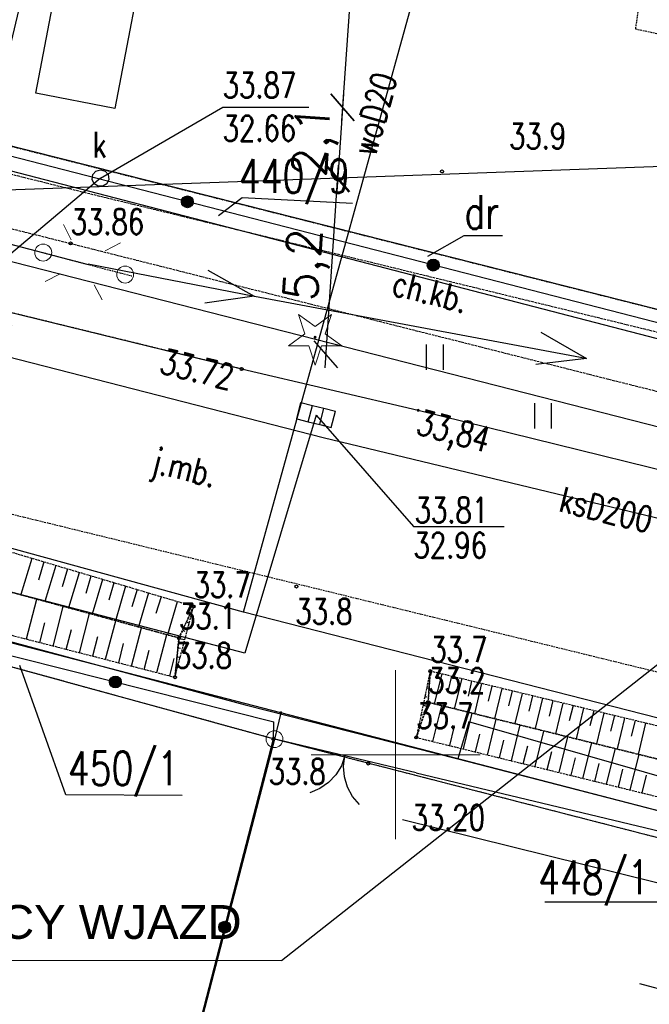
# Model space of a CAD drawing. Header units: inches. Extents: x 6268 to 12323, y 5221 to 42059.
# Tile 9 of 98: x 8095 to 8467, y 6208 to 6790. Entities that reach past the tile are written whole.
import ezdxf
from ezdxf.enums import TextEntityAlignment as Align

# ---------------------------------------------------------------- set-up
doc = ezdxf.new("R2010")
doc.units = ezdxf.units.IN
doc.header["$MEASUREMENT"] = 0
for name, pattern in [('1', [0]), ('2', [1.5, 1, -0.5]), ('423', [2, 1.5, -0.5]), ('424', [1.5, 1, -0.5]), ('9', [1.75, 1.25, -0.5]), ('901', [0])]:
    doc.linetypes.add(name, pattern=pattern)
doc.layers.get('Defpoints').update_dxf_attribs({"lineweight": 9})
for name, color, linetype in [('000_Inne__niezydentyfikowane_', 7, 'Continuous'), ('202-punkt_graniczny', 7, 'Continuous'), ('203-punkt_graniczny', 7, 'Continuous'), ('210-oznaczenie_konturu_uzytku_g', 7, 'Continuous'), ('211-numer_dzialki_ewidencyjnej', 7, 'Continuous'), ('218-kontur_uzytku_gruntowego', 7, 'Continuous'), ('219-dzialka_ewidencyjna', 7, 'Continuous'), ('brama', 7, 'Continuous'), ('chodnik', 7, 'Continuous'), ('chodnik-Atr17', 7, 'Continuous'), ('drzewo_iglaste', 7, 'Continuous'), ('inny_obiekt_zagospodarowania_te', 7, 'Continuous'), ('jezdnia', 7, 'Continuous'), ('jezdnia-Atr17', 7, 'Continuous'), ('kratka_sciekowa', 7, 'Continuous'), ('kraweznik', 7, 'Continuous'), ('latarnia', 7, 'Continuous'), ('obszar_utwardzony', 7, 'Continuous'), ('ogrodzenie_trwale', 7, 'Continuous'), ('osadnik__szambo', 7, 'Continuous'), ('pikieta_naturalna', 7, 'Continuous'), ('pikieta_naturalna-Atr2', 7, 'Continuous'), ('pikieta_sztuczna', 7, 'Continuous'), ('pikieta_sztuczna-Atr2', 7, 'Continuous'), ('przewod_elektroenergetyczny_nis', 7, 'Continuous'), ('przewod_elektroenergetyczny_pod', 7, 'Continuous'), ('przewod_gazowy', 7, 'Continuous'), ('przewod_kanalizacyjny', 7, 'Continuous'), ('przewod_kanalizacyjny-Atr1', 7, 'Continuous'), ('przewod_telekomunikacyjny_podzi', 7, 'Continuous'), ('przewod_wodociagowy', 7, 'Continuous'), ('przewod_wodociagowy-Atr1', 7, 'Continuous'), ('rzedna-Atr2', 7, 'Continuous'), ('rzedna-Atr3', 7, 'Continuous'), ('skarpa_nieumocniona', 7, 'Continuous'), ('trawnik', 7, 'Continuous'), ('wlaz_do_komory_lub_kanalu_-_okr', 7, 'Continuous')]:
    doc.layers.add(name, color=color, linetype=linetype)
doc.layers.add('opisy', color=7, linetype='Continuous', lineweight=20)
doc.styles.add('arial', font='arial.ttf', dxfattribs={"height": 1.7})
doc.styles.get("Standard").update_dxf_attribs({"font": 'txt.shx'})
doc.styles.add('STYL_ARIAL', font='simplex', dxfattribs={"width": 0.75, "oblique": 0.1})
doc.dimstyles.new('ISO-25', dxfattribs={"dimtxt": 13, "dimasz": 7, "dimexe": 1, "dimexo": 90, "dimgap": 2.5, "dimtad": 1, "dimdec": 0, "dimtxsty": 'Standard', "dimblk": 'ARCHTICK', "dimcen": 2.5, "dimdle": 8, "dimadec": 0, "dimazin": 0, "dimtfac": 1, "dimtdec": 0, "dimtmove": 1, "dimatfit": 3, "dimldrblk": 'ARCHTICK', "dimfxl": 2, "dimfxlon": 1, "dimarcsym": 0})

# ---------------------------------------------------------------- blocks, each defined once
blk = doc.blocks.new('202')
at = {"color": 0, "linetype": 'Continuous', "lineweight": 0}
blk.add_circle((0, 0), 0.25, dxfattribs=at)
blk = doc.blocks.new('203')
at = {"linetype": 'Continuous', "lineweight": 0}
h = blk.add_hatch(color=0, dxfattribs=at)
edge = h.paths.add_edge_path()
edge.add_arc((0, 0), 0.045, 0, 360)
blk = doc.blocks.new('US22')
at = {"color": 7}
blk.add_polyline3d([(0, 0.25, 0), (0.1352, 0.2103, 0), (0.2274, 0.1039, 0), (0.2475, -0.0356, 0), (0.1889, -0.1637, 0), (0.0704, -0.2399, 0), (-0.0704, -0.2399, 0), (-0.1889, -0.1637, 0), (-0.2475, -0.0356, 0), (-0.2274, 0.1039, 0), (-0.1352, 0.2103, 0), (0, 0.25, 0)], dxfattribs=at)
blk = doc.blocks.new('US05')
at = {"color": 7}
for points in [[(-0.525, 0.25, 0), (-0.175, 0.25, 0)], [(-0.525, -0.25, 0), (-0.525, 0.25, 0)], [(-0.175, 0.25, 0), (0.175, 0.25, 0)], [(-0.175, -0.25, 0), (-0.175, 0.25, 0)], [(0.175, 0.25, 0), (0.525, 0.25, 0)], [(0.175, -0.25, 0), (0.175, 0.25, 0)], [(0.525, -0.25, 0), (0.525, 0.25, 0)], [(-0.525, -0.25, 0), (-0.175, -0.25, 0)], [(-0.175, -0.25, 0), (0.175, -0.25, 0)], [(0.175, -0.25, 0), (0.525, -0.25, 0)]]:
    blk.add_polyline3d(points, dxfattribs=at)
blk = doc.blocks.new('OK02')
at = {"color": 7}
for points in [[(-0.75, 1.299, 0), (-0.4963, 1.1147, 0), (-0.2865, 0.8817, 0), (-0.1297, 0.6101, 0), (-0.0328, 0.3119, 0), (0, 0, 0)], [(0, 0, 0), (0.0328, 0.3119, 0), (0.1297, 0.6101, 0), (0.2865, 0.8817, 0), (0.4963, 1.1147, 0), (0.75, 1.299, 0)]]:
    blk.add_polyline3d(points, dxfattribs=at)
blk = doc.blocks.new('PW01')
at = {"color": 7}
blk.add_polyline3d([(0.045, 0, 0), (0.0318, -0.0318, 0), (0, -0.045, 0), (-0.0318, -0.0318, 0), (-0.045, 0, 0), (-0.0318, 0.0318, 0), (0, 0.045, 0), (0.0318, 0.0318, 0), (0.045, 0, 0)], dxfattribs=at)
blk = doc.blocks.new('921')
at = {"linetype": 'Continuous', "lineweight": 0}
h = blk.add_hatch(color=0, dxfattribs=at)
edge = h.paths.add_edge_path()
edge.add_arc((0, 0), 0.045, 0, 360)
at = {"color": 0, "linetype": 'Continuous', "lineweight": 0}
for p, q in [((-0.487, 0.671), (-0.301, 0.098)), ((0.001, 0.317), (-0.487, 0.671)), ((0.488, 0.67), (0.001, 0.317)), ((0.302, 0.097), (0.488, 0.67)), ((-0.301, 0.098), (-0.789, -0.256)), ((0.789, -0.257), (0.302, 0.097)), ((-0.789, -0.256), (-0.186, -0.256)), ((-0.186, -0.256), (0, -0.83)), ((0, -0.83), (0.187, -0.257)), ((0.187, -0.257), (0.789, -0.257))]:
    blk.add_line(p, q, dxfattribs=at)
blk = doc.blocks.new('510')
at = {"color": 0, "linetype": 'Continuous', "lineweight": 0}
blk.add_circle((0, 0), 0.25, dxfattribs=at)
blk = doc.blocks.new('515')
at = {"color": 0, "linetype": 'Continuous', "lineweight": 13}
for p, q in [((0, 0.75), (0, 1.25)), ((-1.25, 0), (-0.75, 0)), ((0.75, 0), (1.25, 0)), ((0, -1.25), (0, -0.75))]:
    blk.add_line(p, q, dxfattribs=at)
blk = doc.blocks.new('TU04')
at = {"color": 7}
for points in [[(0, 0, 0), (0, 0.75, 0)], [(0.5, 0, 0), (0.5, 0.75, 0)]]:
    blk.add_polyline3d(points, dxfattribs=at)
blk = doc.blocks.new('801')
at = {"linetype": 'Continuous', "lineweight": 13}
h = blk.add_hatch(color=0, dxfattribs=at)
edge = h.paths.add_edge_path()
edge.add_arc((0, 0), 0.045, 0, 360)
blk = doc.blocks.new('_Oblique')
at = {"color": 0, "linetype": 'ByBlock', "lineweight": -2}
blk.add_line((-0.5, -0.5), (0.5, 0.5), dxfattribs=at)
blk = doc.blocks.new('*D1500')
at = {"color": 0, "lineweight": -2}
blk.add_line((8055.14, 6497.7), (8086.44, 6625.54), dxfattribs=at)
at = {"layer": 'Defpoints', "color": 0}
for p in [(8084.54, 6617.77), (8099.22, 6614.18), (8071.72, 6501.88)]:
    blk.add_point(p, dxfattribs=at)
at = {"color": 0, "lineweight": -2, "xscale": 15, "yscale": 15, "zscale": 15}
for p, rotation in [((8084.54, 6617.77), 76.24142894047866), ((8057.04, 6505.47), 256.2414289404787)]:
    blk.add_blockref('_Oblique', p, dxfattribs=dict(at, rotation=rotation))
at = {"color": 0, "insert": (8057.03, 6564.99), "char_height": 20, "attachment_point": 5, "rotation": 76.24143}
blk.add_mtext('5,5', dxfattribs=at)
blk = doc.blocks.new('_ArchTick')
at = {"color": 0, "linetype": 'ByBlock', "const_width": 0.15}
blk.add_lwpolyline([(-0.5, -0.5), (0.5, 0.5)], dxfattribs=at)
blk = doc.blocks.new('*D1501')
at = {"color": 0, "lineweight": -2}
blk.add_line((7358.62, 6662.93), (8692.21, 6710.98), dxfattribs=at)
at = {"layer": 'Defpoints', "color": 0}
for p in [(8684.22, 6710.69), (8684.22, 6710.65), (7366.62, 6663.18)]:
    blk.add_point(p, dxfattribs=at)
at = {"color": 0, "lineweight": -2, "xscale": 15, "yscale": 15, "zscale": 15}
for p, rotation in [((8684.22, 6710.69), 2.06323437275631), ((7366.62, 6663.22), 182.0632343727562)]:
    blk.add_blockref('_Oblique', p, dxfattribs=dict(at, rotation=rotation))
at = {"color": 0, "insert": (8024.91, 6701.11), "char_height": 20, "attachment_point": 5, "rotation": 2.06323}
blk.add_mtext('67,0', dxfattribs=at)
blk = doc.blocks.new('*D1502')
at = {"color": 0, "lineweight": -2}
blk.add_line((8307.99, 7068.37), (8284.87, 6729.95), dxfattribs=at)
at = {"layer": 'Defpoints', "color": 0}
for p in [(8706.46, 7033.12), (8285.42, 6737.94), (8684.43, 6710.67)]:
    blk.add_point(p, dxfattribs=at)
at = {"color": 0, "lineweight": -2, "xscale": 15, "yscale": 15, "zscale": 15}
for p, rotation in [((8307.45, 7060.38), 86.09152661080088), ((8285.42, 6737.94), 266.0915266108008)]:
    blk.add_blockref('_Oblique', p, dxfattribs=dict(at, rotation=rotation))
at = {"color": 0, "insert": (8282.3, 6900.13), "char_height": 20, "attachment_point": 5, "rotation": 86.09153}
blk.add_mtext('16,03', dxfattribs=at)
blk = doc.blocks.new('*D1503')
at = {"color": 0, "lineweight": -2}
blk.add_line((8285.96, 6745.92), (8282.01, 6688.05), dxfattribs=at)
at = {"layer": 'Defpoints', "color": 0}
for p in [(8826.9, 6700.94), (8282.55, 6696.03), (8824.03, 6659.04)]:
    blk.add_point(p, dxfattribs=at)
at = {"color": 0, "lineweight": -2, "xscale": 15, "yscale": 15, "zscale": 15}
for p, rotation in [((8285.42, 6737.94), 86.09152661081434), ((8282.55, 6696.03), 266.0915266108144)]:
    blk.add_blockref('_Oblique', p, dxfattribs=dict(at, rotation=rotation))
at = {"color": 0, "insert": (8269.85, 6717.95), "char_height": 20, "attachment_point": 5, "rotation": 86.09153}
blk.add_mtext('2,1', dxfattribs=at)
blk = doc.blocks.new('*D1504')
at = {"color": 0, "lineweight": -2}
blk.add_line((8282.95, 6703.63), (8274.89, 6583.95), dxfattribs=at)
at = {"layer": 'Defpoints', "color": 0}
for p in [(8681.67, 6668.76), (8275.43, 6591.94), (8674.68, 6565.05)]:
    blk.add_point(p, dxfattribs=at)
at = {"color": 0, "lineweight": -2, "xscale": 15, "yscale": 15, "zscale": 15}
for p, rotation in [((8282.42, 6695.65), 86.14749414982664), ((8275.43, 6591.94), 266.1474941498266)]:
    blk.add_blockref('_Oblique', p, dxfattribs=dict(at, rotation=rotation))
at = {"color": 0, "insert": (8264.79, 6644.75), "char_height": 20, "attachment_point": 5, "rotation": 86.14749}
blk.add_mtext('5,2', dxfattribs=at)
blk = doc.blocks.new('*D1520')
at = {"color": 0, "lineweight": -2}
for p, q in [((8597.1, 6733.75), (8683.13, 6710.94)), ((8545.77, 6189.05), (8686.15, 6718.42)), ((8460.83, 6219.85), (8546.85, 6197.04))]:
    blk.add_line(p, q, dxfattribs=at)
at = {"layer": 'Defpoints', "color": 0}
for p in [(8684.1, 6710.68), (8684.1, 6710.68), (8547.82, 6196.78)]:
    blk.add_point(p, dxfattribs=at)
at = {"color": 0, "lineweight": -2}
for p, xscale, yscale, zscale, rotation in [((8684.1, 6710.68), 15.00000000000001, 15.00000000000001, 15.00000000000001, 75.14792138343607), ((8547.82, 6196.78), 14.99999999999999, 15, 15, 255.1479213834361)]:
    blk.add_blockref('_Oblique', p, dxfattribs=dict(at, xscale=xscale, yscale=yscale, zscale=zscale, rotation=rotation))
at = {"color": 0, "insert": (8602.27, 6457.36), "char_height": 20, "attachment_point": 5, "rotation": 75.14792}
blk.add_mtext('26,58', dxfattribs=at)

msp = doc.modelspace()

# ---------------------------------------------------------------- linework, layer by layer
msp.add_line((8249.278, 6233.475), (8628.985, 6532.659))
at = {"color": 7, "lineweight": 0}
msp.add_line((7937.89, 6233.475), (8249.278, 6233.475), dxfattribs=at)
at = {"layer": '000_Inne__niezydentyfikowane_', "color": 7}
for points in [[(8101.819, 6471.182, 0), (8095.419, 6449.782, 0)], [(8109.019, 6469.182, 0), (8105.819, 6458.382, 0)], [(8116.019, 6466.982, 0), (8109.619, 6445.782, 0)], [(8123.019, 6464.982, 0), (8119.819, 6454.382, 0)], [(8129.819, 6462.782, 0), (8123.619, 6441.982, 0)], [(8136.819, 6460.782, 0), (8133.819, 6450.382, 0)], [(8143.619, 6458.782, 0), (8137.619, 6438.182, 0)], [(8150.419, 6456.782, 0), (8147.419, 6446.582, 0)], [(8157.219, 6454.782, 0), (8151.219, 6434.382, 0)], [(8164.019, 6452.782, 0), (8161.019, 6442.582, 0)], [(8170.819, 6450.782, 0), (8164.819, 6430.782, 0)], [(8098.819, 6423.582, 0), (8104.819, 6447.182, 0)], [(8178.219, 6448.582, 0), (8175.219, 6438.582, 0)], [(8187.819, 6445.582, 0), (8182.019, 6425.982, 0)], [(8114.419, 6419.382, 0), (8120.419, 6442.782, 0)], [(8130.019, 6415.382, 0), (8136.019, 6438.582, 0)], [(8106.619, 6421.582, 0), (8109.619, 6433.182, 0)], [(8145.419, 6411.582, 0), (8151.419, 6434.382, 0)], [(8193.219, 6433.782, 0), (8194.819, 6432.982, 0)], [(8122.219, 6417.382, 0), (8125.219, 6429.182, 0)], [(8160.819, 6407.582, 0), (8166.619, 6430.182, 0)], [(8175.819, 6403.782, 0), (8181.619, 6426.182, 0)], [(8191.019, 6428.782, 0), (8192.219, 6428.182, 0)], [(8137.819, 6413.582, 0), (8140.819, 6424.982, 0)], [(8153.219, 6409.582, 0), (8156.019, 6420.982, 0)], [(8188.819, 6423.782, 0), (8192.219, 6423.182, 0)], [(8168.219, 6405.582, 0), (8171.219, 6416.982, 0)], [(8188.219, 6418.382, 0), (8189.619, 6418.182, 0)], [(8183.419, 6401.782, 0), (8186.019, 6411.982, 0)], [(8187.619, 6412.982, 0), (8189.619, 6412.782, 0)], [(8187.019, 6407.582, 0), (8187.619, 6407.582, 0)], [(8338.019, 6404.382, 0), (8337.419, 6401.982, 0)], [(8344.019, 6402.982, 0), (8339.619, 6385.182, 0)], [(8349.819, 6401.582, 0), (8347.619, 6392.582, 0)], [(8355.819, 6400.182, 0), (8351.419, 6382.382, 0)], [(8361.619, 6398.582, 0), (8359.619, 6389.782, 0)], [(8367.619, 6397.182, 0), (8363.419, 6379.382, 0)], [(8335.219, 6394.782, 0), (8336.619, 6394.582, 0)], [(8373.619, 6395.782, 0), (8371.419, 6386.782, 0)], [(8379.619, 6394.382, 0), (8375.219, 6376.382, 0)], [(8385.619, 6392.982, 0), (8383.419, 6383.982, 0)], [(8391.619, 6391.382, 0), (8387.219, 6373.582, 0)], [(8334.019, 6389.582, 0), (8335.219, 6389.382, 0)], [(8397.619, 6389.982, 0), (8395.419, 6380.982, 0)], [(8403.619, 6388.582, 0), (8399.219, 6370.582, 0)], [(8409.619, 6387.182, 0), (8407.419, 6377.982, 0)], [(8415.619, 6385.582, 0), (8411.219, 6367.582, 0)], [(8333.019, 6384.382, 0), (8335.219, 6383.782, 0)], [(8338.819, 6362.982, 0), (8344.019, 6384.182, 0)], [(8356.819, 6358.582, 0), (8362.019, 6379.782, 0)], [(8421.619, 6384.182, 0), (8419.419, 6375.182, 0)], [(8427.819, 6382.782, 0), (8423.419, 6364.582, 0)], [(8433.819, 6381.182, 0), (8431.619, 6372.182, 0)], [(8439.819, 6379.782, 0), (8435.419, 6361.582, 0)], [(8330.819, 6373.782, 0), (8331.819, 6373.582, 0)], [(8331.819, 6378.982, 0), (8332.619, 6378.982, 0)], [(8371.019, 6354.982, 0), (8376.219, 6376.182, 0)], [(8446.019, 6378.382, 0), (8443.819, 6369.182, 0)], [(8452.019, 6376.782, 0), (8447.619, 6358.582, 0)], [(8458.219, 6375.382, 0), (8456.019, 6366.182, 0)], [(8464.419, 6373.782, 0), (8460.019, 6355.382, 0)], [(8329.619, 6368.582, 0), (8329.819, 6368.582, 0)], [(8348.819, 6360.582, 0), (8351.419, 6371.182, 0)], [(8385.219, 6351.582, 0), (8390.419, 6372.782, 0)], [(8399.219, 6348.182, 0), (8404.419, 6369.182, 0)], [(8364.019, 6356.782, 0), (8366.619, 6367.382, 0)], [(8378.219, 6353.382, 0), (8380.819, 6363.782, 0)], [(8413.419, 6344.582, 0), (8418.619, 6365.782, 0)], [(8427.419, 6341.182, 0), (8432.619, 6362.182, 0)], [(8392.219, 6349.782, 0), (8394.819, 6360.382, 0)], [(8406.419, 6346.382, 0), (8409.019, 6356.982, 0)], [(8441.419, 6337.782, 0), (8446.619, 6358.782, 0)], [(8420.419, 6342.982, 0), (8423.019, 6353.382, 0)], [(8455.419, 6334.382, 0), (8460.619, 6355.382, 0)], [(8434.419, 6339.382, 0), (8437.019, 6349.982, 0)], [(8448.419, 6335.982, 0), (8451.019, 6346.582, 0)], [(8462.419, 6332.582, 0), (8465.019, 6342.982, 0)]]:
    msp.add_polyline3d(points, dxfattribs=at)
at = {"layer": '210-oznaczenie_konturu_uzytku_g', "color": 3}
msp.add_polyline3d([(8379.925, 6661.902, 0), (8357.037, 6661.902, 0), (8335.581, 6649.744, 0)], dxfattribs=at)
at = {"layer": '211-numer_dzialki_ewidencyjnej', "color": 7}
for points in [[(8190.693, 6330.962, 0), (8121.963, 6331.516, 0), (8094.805, 6408.006, 0)], [(8404.993, 6268.11, 0), (8473.177, 6268.11, 0), (8538.439, 6296.358, 0)]]:
    msp.add_polyline3d(points, dxfattribs=at)
at = {"layer": '218-kontur_uzytku_gruntowego', "color": 3, "linetype": '2'}
for points in [[(8065.419, 6720.982, 0), (8612.419, 6582.782, 0)], [(8245.219, 6364.382, 0), (8020.219, 6426.182, 0)], [(8245.219, 6364.382, 0), (8056.219, 5636.382, 0)], [(8056.219, 5636.382, 0), (8245.219, 6364.382, 0)], [(8978.819, 6175.382, 0), (8245.219, 6364.382, 0)]]:
    msp.add_polyline3d(points, dxfattribs=at)
at = {"layer": '219-dzialka_ewidencyjna', "color": 7}
for points in [[(8612.419, 6582.782, 0), (8065.419, 6720.982, 0)], [(8610.419, 6564.982, 0), (8063.019, 6706.982, 0)], [(8249.019, 6379.982, 0), (7263.819, 6635.582, 0)], [(8245.219, 6364.382, 0), (7261.019, 6634.582, 0)], [(8249.019, 6379.982, 0), (8245.219, 6364.382, 0)], [(8986.219, 6188.382, 0), (8249.019, 6379.982, 0)], [(8245.219, 6364.382, 0), (8056.219, 5636.382, 0)], [(8978.819, 6175.382, 0), (8245.219, 6364.382, 0)]]:
    msp.add_polyline3d(points, dxfattribs=at)
at = {"layer": 'brama', "color": 7}
msp.add_polyline3d([(8329.019, 6344.382, 0), (8244.619, 6364.582, 0)], dxfattribs=at)
at = {"layer": 'chodnik', "color": 7, "linetype": '423'}
msp.add_polyline3d([(7835.219, 6761.382, 0), (7826.219, 6732.182, 0), (8124.819, 6657.382, 0), (8585.279, 6541.202, 0), (8590.859, 6575.722, 0), (8131.619, 6687.782, 0), (7835.219, 6761.382, 0)], dxfattribs=at)
at = {"layer": 'inny_obiekt_zagospodarowania_te', "color": 7, "linetype": '1'}
for points in [[(7199.383, 5602.656, 0), (7233.619, 5833.182, 0), (8051.619, 5619.582, 0), (8245.219, 6364.382, 0)], [(8943.419, 6162.382, 0), (8320.819, 6316.582, 0)]]:
    msp.add_polyline3d(points, dxfattribs=at)
at = {"layer": 'jezdnia', "color": 7, "linetype": '424'}
for points in [[(8225.819, 6583.182, 0), (7827.219, 6680.782, 0)], [(7746.419, 6581.382, 0), (8397.019, 6422.382, 0)], [(8397.019, 6422.382, 0), (8923.219, 6293.182, 0)]]:
    msp.add_polyline3d(points, dxfattribs=at)
at = {"layer": 'kraweznik', "color": 7}
msp.add_polyline3d([(7473.219, 6771.382, 0), (7710.419, 6708.982, 0), (7823.619, 6681.582, 0), (7827.219, 6680.782, 0), (8225.819, 6583.182, 0), (8330.139, 6558.762, 0), (8561.979, 6501.642, 0), (8583.339, 6522.382, 0), (8585.279, 6541.202, 0), (8590.859, 6575.722, 0), (8674.219, 6551.402, 0)], dxfattribs=at)
at = {"layer": 'latarnia', "color": 7, "linetype": '2'}
msp.add_polyline3d([(8108.419, 6651.982, 0), (8161.019, 6638.182, 0)], dxfattribs=at)
at = {"layer": 'obszar_utwardzony', "color": 7, "linetype": '424'}
msp.add_polyline3d([(8427.425, 6887.908, 0), (8421.587, 6860.218, 0), (8419.019, 6848.032, 0), (8465.819, 6835.832, 0), (8458.419, 6784.232, 0), (8494.019, 6776.832, 0), (8524.019, 6796.632, 0), (8545.219, 6823.432, 0), (8566.619, 6820.082, 0)], dxfattribs=at)
at = {"layer": 'ogrodzenie_trwale', "color": 7, "linetype": '901'}
for points in [[(8553.479, 6728.282, 0), (8605.119, 6720.142, 0), (8587.879, 6580.462, 0), (8074.419, 6712.782, 0), (8118.219, 6896.782, 0), (8545.219, 6824.382, 0)], [(7424.019, 6581.582, 0), (8244.819, 6374.582, 0)], [(7233.619, 5833.182, 0), (8051.619, 5619.582, 0), (8056.219, 5636.382, 0), (8244.619, 6364.582, 0), (8244.819, 6374.582, 0)], [(8329.019, 6344.382, 0), (8688.419, 6258.382, 0), (8977.019, 6183.382, 0), (8964.619, 6130.382, 0), (8955.419, 6126.382, 0)]]:
    msp.add_polyline3d(points, dxfattribs=at)
at = {"layer": 'ogrodzenie_trwale', "color": 7}
for centre, radius in [((8193.773, 6682.024), 3.5), ((8193.773, 6682.024), 3.15), ((8193.773, 6682.024), 2.8), ((8193.773, 6682.024), 2.45), ((8193.773, 6682.024), 2.1), ((8193.773, 6682.024), 1.75), ((8193.773, 6682.024), 1.4), ((8193.773, 6682.024), 1.05), ((8193.773, 6682.024), 0.7), ((8339.027, 6644.592), 3.5), ((8339.027, 6644.592), 3.15), ((8339.027, 6644.592), 2.8), ((8339.027, 6644.592), 2.45), ((8339.027, 6644.592), 2.1), ((8339.027, 6644.592), 1.75), ((8339.027, 6644.592), 1.4), ((8339.027, 6644.592), 1.05), ((8339.027, 6644.592), 0.7), ((8151.249, 6398.18), 3.5), ((8151.249, 6398.18), 3.15), ((8151.249, 6398.18), 2.8), ((8151.249, 6398.18), 2.45), ((8151.249, 6398.18), 2.1), ((8151.249, 6398.18), 1.75), ((8151.249, 6398.18), 1.4), ((8151.249, 6398.18), 1.05), ((8151.249, 6398.18), 0.7), ((8215.809, 6253.226), 3.5), ((8215.809, 6253.226), 3.15), ((8215.809, 6253.226), 2.8), ((8215.809, 6253.226), 2.45), ((8215.809, 6253.226), 2.1), ((8215.809, 6253.226), 1.75), ((8215.809, 6253.226), 1.4), ((8215.809, 6253.226), 1.05), ((8215.809, 6253.226), 0.7)]:
    msp.add_circle(centre, radius, dxfattribs=at)
at = {"layer": 'opisy', "color": 7}
for points in [[(8316.819, 6305.182, 0), (8316.819, 6405.182, 0)], [(8266.819, 6355.182, 0), (8366.819, 6355.182, 0)]]:
    msp.add_polyline3d(points, dxfattribs=at)
at = {"layer": 'osadnik__szambo', "color": 34}
msp.add_polyline3d([(8124.619, 6852.382, 0), (8171.219, 6843.382, 0), (8150.819, 6737.182, 0), (8104.219, 6746.182, 0), (8124.619, 6852.382, 0)], dxfattribs=at)
at = {"layer": 'przewod_elektroenergetyczny_nis', "color": 1}
for points in [[(7844.819, 6721.304, 0), (8135.235, 6644.998, 0)], [(8135.209, 6645.392, 0), (8233.447, 6626.156, 0), (8429.115, 6589.58, 0)], [(8205.901, 6641.63, 0), (8233.261, 6626.15, 0), (8204.101, 6622.19, 0)], [(8402.533, 6604.91, 0), (8429.533, 6589.43, 0), (8399.653, 6585.83, 0)]]:
    msp.add_polyline3d(points, dxfattribs=at)
at = {"layer": 'przewod_elektroenergetyczny_pod', "color": 7}
msp.add_polyline3d([(8291.361, 6681.084, 0), (8226.171, 6684.41, 0), (8212.203, 6673.766, 0)], dxfattribs=at)
at = {"layer": 'przewod_gazowy', "color": 40}
for points in [[(7196.819, 6512.982, 0), (7218.019, 6581.982, 0), (7246.219, 6628.382, 0), (7307.619, 6632.982, 0), (8227.819, 6384.582, 0), (8353.619, 6352.782, 0)], [(9712.819, 6027.982, 0), (9603.419, 6058.982, 0), (8875.019, 6241.382, 0), (8498.819, 6334.782, 0), (8360.019, 6374.582, 0), (8353.619, 6352.782, 0)], [(8353.619, 6352.782, 0), (9058.819, 6170.382, 0), (9682.019, 6016.782, 0), (9740.619, 6199.182, 0), (10440.019, 6037.982, 0), (10509.783, 6027.644, 0)]]:
    msp.add_polyline3d(points, dxfattribs=at)
at = {"layer": 'przewod_kanalizacyjny', "color": 34}
for points in [[(7115.419, 6843.382, 0), (7667.419, 6698.382, 0), (8274.019, 6542.782, 0), (8613.419, 6460.982, 0), (9063.619, 6346.582, 0)], [(8142.419, 6695.982, 0), (8033.819, 6604.382, 0)], [(8269.819, 6555.982, 0), (8227.619, 6415.182, 0), (7523.419, 6598.982, 0), (7217.819, 6664.182, 0)]]:
    msp.add_polyline3d(points, dxfattribs=at)
at = {"layer": 'przewod_telekomunikacyjny_podzi', "color": 30}
msp.add_polyline3d([(7145.419, 6962.182, 0), (7188.819, 6920.982, 0), (7273.819, 6853.382, 0), (7948.619, 6682.782, 0), (8563.019, 6525.782, 0), (8996.619, 6423.782, 0), (9165.619, 6376.182, 0)], dxfattribs=at)
at = {"layer": 'przewod_wodociagowy', "color": 5}
for points in [[(8227.019, 6439.382, 0), (8353.949, 6898.682, 0)], [(9753.819, 6057.582, 0), (9392.019, 6140.582, 0), (9209.419, 6188.182, 0), (9180.619, 6195.582, 0), (8227.019, 6439.382, 0), (8058.419, 6485.782, 0), (7366.619, 6663.182, 0), (7151.019, 6719.782, 0), (7135.819, 6722.382, 0)]]:
    msp.add_polyline3d(points, dxfattribs=at)
at = {"layer": 'rzedna-Atr2', "color": 7}
for points in [[(8142.419, 6695.982, 0), (8214.619, 6737.982, 0), (8265.459, 6737.982, 0)], [(8269.819, 6555.982, 0), (8327.377, 6490.17, 0), (8380.887, 6490.17, 0)]]:
    msp.add_polyline3d(points, dxfattribs=at)
at = {"layer": 'skarpa_nieumocniona', "color": 7, "linetype": '9'}
for points in [[(7440.619, 6646.582, 0), (7433.019, 6625.982, 0), (7663.419, 6563.382, 0), (8054.219, 6460.982, 0), (8188.819, 6424.182, 0), (8197.419, 6442.782, 0), (8024.619, 6494.182, 0), (7740.619, 6570.782, 0), (7546.219, 6620.782, 0), (7440.619, 6646.582, 0)], [(7440.619, 6646.582, 0), (7433.019, 6625.982, 0), (7663.419, 6563.382, 0), (8054.219, 6460.982, 0), (8188.819, 6424.182, 0), (8197.419, 6442.782, 0), (8024.619, 6494.182, 0), (7740.619, 6570.782, 0), (7546.219, 6620.782, 0), (7440.619, 6646.582, 0)], [(7429.019, 6595.782, 0), (8186.419, 6400.982, 0), (8188.819, 6424.182, 0), (8054.219, 6460.982, 0), (7663.419, 6563.382, 0), (7433.019, 6625.982, 0), (7429.019, 6595.782, 0)], [(7429.019, 6595.782, 0), (8186.419, 6400.982, 0), (8188.819, 6424.182, 0), (8054.219, 6460.982, 0), (7663.419, 6563.382, 0), (7433.019, 6625.982, 0), (7429.019, 6595.782, 0)], [(8186.419, 6400.982, 0), (8197.419, 6442.782, 0), (8188.819, 6424.182, 0), (8186.419, 6400.982, 0)], [(8186.419, 6400.982, 0), (8197.419, 6442.782, 0), (8188.819, 6424.182, 0), (8186.419, 6400.982, 0)], [(8329.019, 6365.382, 0), (8336.019, 6386.182, 0), (8337.219, 6404.582, 0), (8329.019, 6365.382, 0)], [(8329.019, 6365.382, 0), (8336.019, 6386.182, 0), (8337.219, 6404.582, 0), (8329.019, 6365.382, 0)], [(8337.219, 6404.582, 0), (8336.019, 6386.182, 0), (8696.019, 6296.982, 0), (8977.019, 6228.182, 0), (8983.619, 6247.382, 0), (8700.819, 6316.782, 0), (8337.219, 6404.582, 0)], [(8337.219, 6404.582, 0), (8336.019, 6386.182, 0), (8696.019, 6296.982, 0), (8977.019, 6228.182, 0), (8983.619, 6247.382, 0), (8700.819, 6316.782, 0), (8337.219, 6404.582, 0)], [(8977.019, 6228.182, 0), (8696.019, 6296.982, 0), (8336.019, 6386.182, 0), (8329.019, 6365.382, 0), (8692.019, 6276.182, 0), (8976.619, 6209.382, 0), (8977.019, 6228.182, 0)], [(8977.019, 6228.182, 0), (8696.019, 6296.982, 0), (8336.019, 6386.182, 0), (8329.019, 6365.382, 0), (8692.019, 6276.182, 0), (8976.619, 6209.382, 0), (8977.019, 6228.182, 0)]]:
    msp.add_polyline3d(points, dxfattribs=at)

# ---------------------------------------------------------------- block references
at = {"layer": '202-punkt_graniczny', "color": 7, "xscale": 20, "yscale": 20, "zscale": 20}
msp.add_blockref('202', (8245.219, 6364.382), dxfattribs=at)
at = {"layer": '203-punkt_graniczny', "color": 7, "xscale": 20, "yscale": 20, "zscale": 20}
msp.add_blockref('203', (8249.019, 6379.982), dxfattribs=at)
at = {"layer": 'brama', "color": 7, "xscale": 20, "yscale": 20, "zscale": 20, "rotation": 166.54164}
msp.add_blockref('OK02', (8286.819, 6354.482), dxfattribs=at)
at = {"layer": 'drzewo_iglaste', "color": 3, "xscale": 20, "yscale": 20, "zscale": 20}
msp.add_blockref('921', (8269.219, 6601.982), dxfattribs=at)
at = {"layer": 'kratka_sciekowa', "color": 34, "xscale": 20, "yscale": 20, "zscale": 20, "rotation": 346.0837}
msp.add_blockref('US05', (8269.819, 6555.982), dxfattribs=at)
at = {"layer": 'latarnia', "color": 7, "xscale": 20, "yscale": 20, "zscale": 20, "rotation": 117.14122}
msp.add_blockref('515', (8131.939, 6646.262), dxfattribs=at)
at = {"layer": 'pikieta_naturalna', "color": 7, "xscale": 20, "yscale": 20, "zscale": 20}
for p in [(8344.219, 6699.982), (8258.219, 6454.582), (8197.419, 6442.782), (8188.819, 6424.182), (8337.219, 6404.582), (8186.419, 6400.982), (8336.019, 6386.182), (8244.619, 6364.582), (8329.019, 6365.382)]:
    msp.add_blockref('PW01', p, dxfattribs=at)
at = {"layer": 'pikieta_sztuczna', "color": 7, "xscale": 20, "yscale": 20, "zscale": 20}
for p in [(8124.819, 6657.382), (8225.819, 6583.182), (8300.619, 6349.982)]:
    msp.add_blockref('PW01', p, dxfattribs=at)
at = {"layer": 'pikieta_sztuczna-Atr2', "color": 7, "xscale": 20, "yscale": 20, "zscale": 20}
msp.add_blockref('801', (8330.139, 6558.762, 678.7), dxfattribs=at)
at = {"layer": 'przewod_elektroenergetyczny_nis', "color": 7, "xscale": 20, "yscale": 20, "zscale": 20}
for p in [(8108.619, 6651.982), (8157.019, 6638.982)]:
    msp.add_blockref('510', p, dxfattribs=at)
at = {"layer": 'trawnik', "color": 7, "xscale": 20, "yscale": 20, "zscale": 20}
for p in [(8335.101, 6582.63), (8398.959, 6547.916)]:
    msp.add_blockref('TU04', p, dxfattribs=at)
at = {"layer": 'wlaz_do_komory_lub_kanalu_-_okr', "color": 7, "xscale": 20, "yscale": 20, "zscale": 20}
msp.add_blockref('US22', (8142.419, 6695.982), dxfattribs=at)

# ---------------------------------------------------------------- texts
at = {"insert": (7960.42, 6266.35), "char_height": 20, "attachment_point": 1, "rotation": 359.984437, "style": 'arial'}
msp.add_mtext_dynamic_manual_height_columns('ISTNIEJĄCY WJAZD', width=850.08319, gutter_width=12.5, heights=[-26.207], dxfattribs=at)
at = {"layer": '210-oznaczenie_konturu_uzytku_g', "color": 3, "style": 'STYL_ARIAL', "width": 0.75}
msp.add_text('dr', height=20, dxfattribs=at).set_placement((8357.447, 6659.944), align=Align.BOTTOM_LEFT)
at = {"layer": '211-numer_dzialki_ewidencyjnej', "color": 7, "style": 'STYL_ARIAL', "width": 0.75}
for s, p in [('440/9', (8224.261, 6681.234)), ('448/1', (8401.137, 6266.656))]:
    msp.add_text(s, height=20, dxfattribs=at).set_placement(p, align=Align.BOTTOM_LEFT)
msp.add_text('450/1', height=20, dxfattribs=at).set_placement((8123.253, 6357.086), align=Align.TOP_LEFT)
at = {"layer": 'chodnik-Atr17', "color": 7, "style": 'STYL_ARIAL', "width": 0.75}
msp.add_text('ch.kb.', height=15, rotation=345.835, dxfattribs=at).set_placement((8312.623, 6622.79), align=Align.BOTTOM_LEFT)
at = {"layer": 'jezdnia-Atr17', "color": 7, "style": 'STYL_ARIAL', "width": 0.75}
msp.add_text('j.mb.', height=15, rotation=346.266, dxfattribs=at).set_placement((8170.817, 6517.792), align=Align.BOTTOM_LEFT)
at = {"layer": 'pikieta_naturalna-Atr2', "color": 7, "style": 'STYL_ARIAL', "width": 0.75}
for s, p in [('33.9', (8383.819, 6708.816)), ('33.7', (8197.419, 6443.616)), ('33.1', (8188.819, 6425.016)), ('33.8', (8257.529, 6427.836)), ('33.8', (8186.419, 6401.816)), ('33.7', (8337.219, 6405.416)), ('33.2', (8336.019, 6387.016)), ('33.7', (8329.019, 6366.216)), ('33.8', (8241.785, 6333.242))]:
    msp.add_text(s, height=15, dxfattribs=at).set_placement(p, align=Align.BOTTOM_LEFT)
at = {"layer": 'pikieta_sztuczna-Atr2', "color": 7, "style": 'STYL_ARIAL', "width": 0.75}
for s, p in [('33.86', (8124.819, 6658.216)), ('33.20', (8326.219, 6306.016))]:
    msp.add_text(s, height=15, dxfattribs=at).set_placement(p, align=Align.BOTTOM_LEFT)
msp.add_text('33.72', height=15, rotation=346.241, dxfattribs=at).set_placement((8175.617, 6576.592), align=Align.BOTTOM_LEFT)
msp.add_text('33,84', height=15, rotation=344.7956, dxfattribs=at).set_placement((8332.137, 6559.564), align=Align.TOP_LEFT)
at = {"layer": 'przewod_kanalizacyjny-Atr1', "color": 34, "style": 'STYL_ARIAL', "width": 0.75}
msp.add_text('ksD200', height=15, rotation=346.449, dxfattribs=at).set_placement((8414.275, 6506.582), align=Align.MIDDLE_LEFT)
at = {"layer": 'przewod_wodociagowy-Atr1', "color": 5, "style": 'STYL_ARIAL', "width": 0.75}
msp.add_text('woD20', height=15, rotation=74.562, dxfattribs=at).set_placement((8297.547, 6710.23), align=Align.MIDDLE_LEFT)
at = {"layer": 'rzedna-Atr2', "color": 34, "style": 'STYL_ARIAL', "width": 0.75}
for s, p in [('33.87', (8214.619, 6738.956)), ('33.81', (8328.051, 6487.788))]:
    msp.add_text(s, height=15, dxfattribs=at).set_placement(p, align=Align.BOTTOM_LEFT)
at = {"layer": 'rzedna-Atr3', "color": 34, "style": 'STYL_ARIAL', "width": 0.75}
for s, p in [('32.66', (8214.619, 6713.456)), ('32.96', (8327.377, 6466.994))]:
    msp.add_text(s, height=15, dxfattribs=at).set_placement(p, align=Align.BOTTOM_LEFT)
at = {"layer": 'wlaz_do_komory_lub_kanalu_-_okr', "color": 7, "style": 'STYL_ARIAL', "width": 0.75}
msp.add_text('k', height=15, dxfattribs=at).set_placement((8137.855, 6703.798), align=Align.BOTTOM_LEFT)

# ---------------------------------------------------------------- dimensions: what is measured, and where the dimension line sits
at = {"color": 1}
for p1, p2, distance, text, override, picture, middle in [((8706.464, 7033.123), (8684.433, 6710.674), -399.947, '16,03', {"dimtxt": 20, "dimasz": 15, "dimblk1": 'Oblique', "dimblk2": 'Oblique', "dimsah": 1, "dimse1": 1, "dimse2": 1, "dimtmove": 2}, '*D1502', (8282.298, 6900.125)), ((8826.897, 6700.94), (8824.034, 6659.038), -542.742, '2,1', {"dimtxt": 20, "dimasz": 15, "dimblk1": 'Oblique', "dimblk2": 'Oblique', "dimsah": 1, "dimse1": 1, "dimse2": 1, "dimtmove": 2}, '*D1503', (8269.852, 6717.95)), ((8547.819, 6196.782), (8684.098, 6710.684), 0, '26,58', {"dimtxt": 20, "dimasz": 15, "dimblk1": 'Oblique', "dimblk2": 'Oblique', "dimsah": 1, "dimtmove": 2}, '*D1520', (8602.265, 6457.364)), ((7366.619, 6663.182), (8684.219, 6710.649), 0.039, '67,0', {"dimtxt": 20, "dimasz": 15, "dimblk1": 'Oblique', "dimblk2": 'Oblique', "dimsah": 1, "dimse1": 1, "dimse2": 1}, '*D1501', (8024.907, 6701.112)), ((8681.667, 6668.765), (8674.683, 6565.051), -400.155, '5,2', {"dimtxt": 20, "dimasz": 15, "dimblk1": 'Oblique', "dimblk2": 'Oblique', "dimsah": 1, "dimse1": 1, "dimse2": 1, "dimtmove": 2}, '*D1504', (8264.789, 6644.746)), ((8071.719, 6501.882), (8099.216, 6614.181), 15.108, '5,5', {"dimtxt": 20, "dimasz": 15, "dimblk1": 'Oblique', "dimblk2": 'Oblique', "dimsah": 1, "dimse1": 1, "dimse2": 1, "dimtmove": 2}, '*D1500', (8057.033, 6564.994))]:
    dim = msp.add_aligned_dim(p1=p1, p2=p2, distance=distance, text=text, dimstyle='ISO-25', override=override, dxfattribs=at)
    dim.commit()
    dim.dimension.update_dxf_attribs({"geometry": picture, "text_midpoint": middle})

doc.saveas('drawing.dxf')
